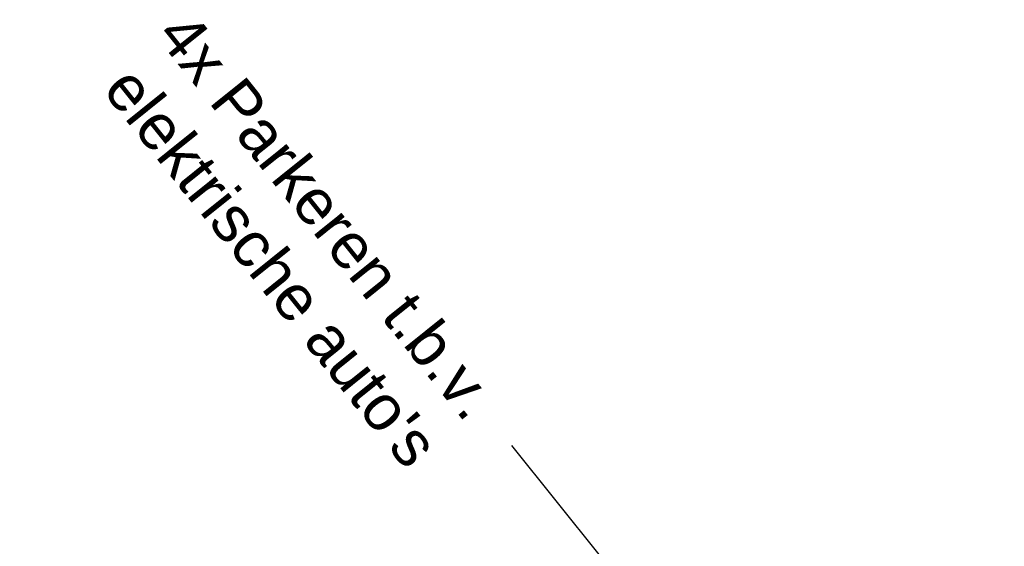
# Model space of a CAD drawing. Header units: metres. Extents: x 197051 to 198490, y 354564 to 355604.
# Tile 5 of 13: x 197491 to 197502, y 355083 to 355089. Entities that reach past the tile are written whole.
import ezdxf
from ezdxf import colors
from ezdxf.entities.mleader import LeaderData, LeaderLine
from ezdxf.math import Vec2, Vec3

# ---------------------------------------------------------------- set-up
doc = ezdxf.new("R2010")
doc.units = ezdxf.units.M
doc.layers.add('X-XX-AL-AANKLEDING-T25', color=7, linetype='Continuous', lineweight=25)
doc.styles.add('NLCS_ISO', font='arial.ttf')

msp = doc.modelspace()

# ---------------------------------------------------------------- leaders
at = {"layer": 'X-XX-AL-AANKLEDING-T25'}
ml = msp.add_multileader_mtext('Standard', dxfattribs=at)
ml.set_content("4x Parkeren t.b.v.\\Pelektrische auto's", color=256, style='NLCS_ISO')
ml.set_leader_properties()
ml.build(insert=Vec2(0, 0))
ml.multileader.update_dxf_attribs({"dogleg_length": 1.562, "arrow_head_size": 0.5})
ctx = ml.context
ctx.base_point, ctx.char_height, ctx.arrow_head_size, ctx.landing_gap_size, ctx.plane_origin, ctx.plane_x_axis, ctx.plane_y_axis = Vec3(197492.472, 355089.245), 0.5, 0.5, 0.5, Vec3(197484.926, 355103.914), Vec3(0.625532, -0.780199), Vec3(0.780199, 0.625532)
ctx.text_align_type = 2
notes = []
notes.append((ctx, [(1, (1, 1, 0), (197497.456, 355083.029), (-0.625532, 0.780199), 1.562, [(3, [(197498.271, 355075.876), (197496.804, 355073.746), (197500.456, 355077.153), (197501.903, 355079.266)], 0, [])])]))
ctx.mtext.insert, ctx.mtext.text_direction, ctx.mtext.rotation, ctx.mtext.alignment, ctx.mtext.flow_direction = Vec3(197496.364, 355084.797), Vec3(0.625532, -0.780199), 5.388202, 3, 5
for ctx, leaders in notes:
    for number, flags, end, landing, length, lines in leaders:
        leader = LeaderData()
        leader.index, (leader.has_last_leader_line, leader.has_dogleg_vector, leader.attachment_direction) = number, flags
        leader.last_leader_point, leader.dogleg_vector, leader.dogleg_length = Vec3(end), Vec3(landing), length
        for number, points, colour, breaks in lines:
            line = LeaderLine()
            line.index, line.vertices, line.color, line.breaks = number, Vec3.list(points), colors.encode_raw_color(colour), breaks
            leader.lines.append(line)
        ctx.leaders.append(leader)

doc.saveas('drawing.dxf')
